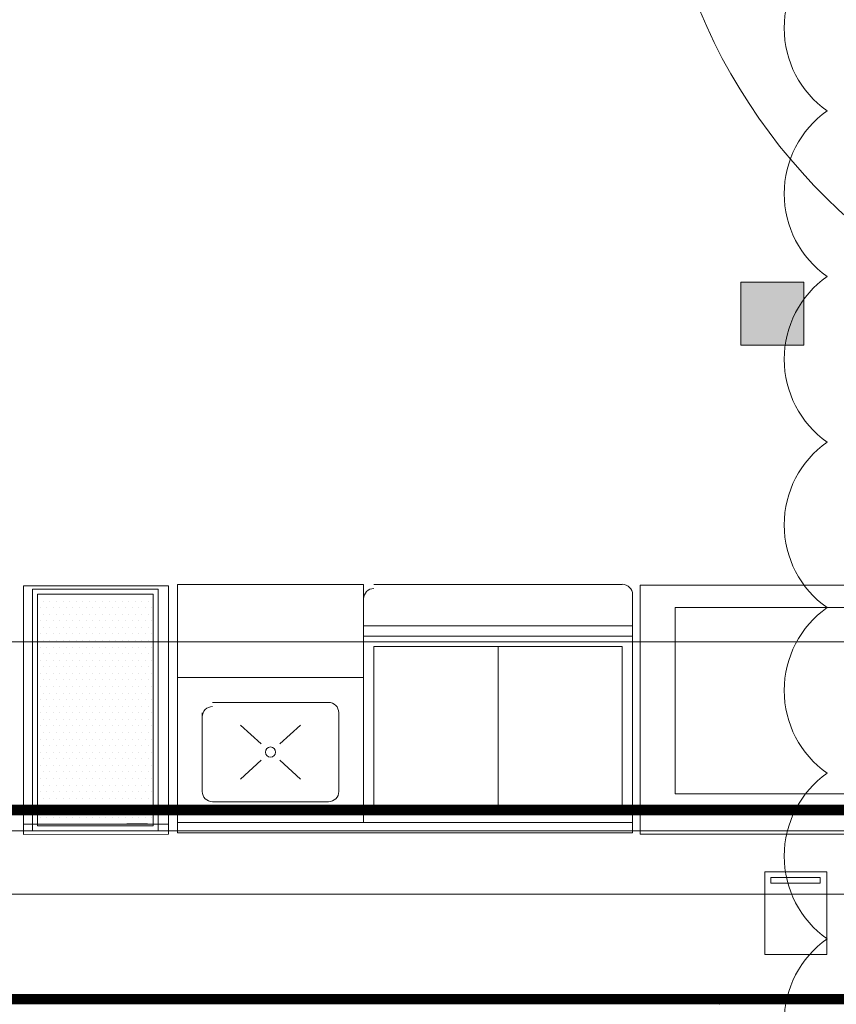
# Model space of a CAD drawing. Header units: millimetres. Extents: x -750 to 72845, y -24282 to 18874.
# Tile 78 of 154: x 57955 to 59928, y 6233 to 8612. Entities that reach past the tile are written whole.
import ezdxf

# ---------------------------------------------------------------- set-up
doc = ezdxf.new("R2010")
doc.units = ezdxf.units.MM
doc.header["$MEASUREMENT"] = 0
doc.linetypes.add('DASHED', pattern=[19.05, 12.7, -6.35])
doc.layers.get('0').update_dxf_attribs({"lineweight": 5})
doc.layers.add('E Floor Lighting', color=5, linetype='DASHED')
doc.layers.add('IRISH HOUSE_HYD AIRPORT_DRAINAGE LAYOUT 1$0$GREY SCALE', color=8, linetype='Continuous')
doc.layers.add('IRISH HOUSE_HYD AIRPORT_DRAINAGE LAYOUT 1$0$GREYSCALE', color=8, linetype='Continuous', lineweight=0)
doc.layers.add('M-MEP-ELPR-EQUIP', color=6, linetype='Continuous', lineweight=20)

# ---------------------------------------------------------------- blocks, each defined once
blk = doc.blocks.new('IRISH HOUSE_HYD AIRPORT_DRAINAGE LAYOUT 1$0$FLOOR PLAN')
at = {"layer": 'IRISH HOUSE_HYD AIRPORT_DRAINAGE LAYOUT 1$0$GREYSCALE', "lineweight": 0, "ltscale": 0.25}
h = blk.add_hatch(color=8, dxfattribs=at)
h.dxf.hatch_style = 1
h.paths.add_polyline_path([(9696.9, 7977.8), (9696.9, 7825.4), (9849.3, 7825.4), (9849.3, 7977.8)])
at = {"layer": 'IRISH HOUSE_HYD AIRPORT_DRAINAGE LAYOUT 1$0$GREYSCALE', "color": 8, "lineweight": 0, "ltscale": 0.25}
for p, q in [((9696.9, 7977.8), (9849.3, 7977.8)), ((9696.9, 7825.4), (9696.9, 7977.8)), ((9849.3, 7977.8), (9849.3, 7825.4)), ((9849.3, 7825.4), (9696.9, 7825.4)), ((9454.1, 7245.5, 0), (10826.4, 7245.5, 0)), ((9454.1, 6643.9, 0), (9454.1, 7245.5, 0)), ((11786.7, 7109), (6410.1, 7109)), ((6410.1, 6702.6), (11786.7, 6702.6)), ((7936.4, 6702.6), (11787.1, 6702.6)), ((10826.4, 6643.9, 0), (9454.1, 6643.9, 0)), ((11787.1, 6245.4), (7936.4, 6245.4))]:
    blk.add_line(p, q, dxfattribs=at)
at = {"layer": 'IRISH HOUSE_HYD AIRPORT_DRAINAGE LAYOUT 1$0$GREYSCALE', "color": 8, "lineweight": 0, "ltscale": 0.5}
for p, q in [((7963.8, 6643.5, -84.4), (7963.8, 7244.3, -84.4)), ((7963.8, 7244.3, 0), (8313.8, 7244.3, 0)), ((8313.8, 6643.8, -84.4), (8313.8, 7244.3, -84.4)), ((8313.8, 6668.5, -84.4), (7963.8, 6668.5, -84.4)), ((8263.8, 6668.8, -84.4), (8213.8, 6668.8, -84.4)), ((8313.8, 6643.8, -84.4), (7963.8, 6643.5, -84.4))]:
    blk.add_line(p, q, dxfattribs=at)
at = {"layer": 'IRISH HOUSE_HYD AIRPORT_DRAINAGE LAYOUT 1$0$GREYSCALE', "color": 8, "lineweight": 0}
for p, q in [((8289.4, 7236.1, -0.5), (7985.4, 7236.1, -0.5)), ((7985.4, 7236.1, -0.5), (7985.4, 6652.1, -0.5)), ((8289.4, 6652.1, -0.5), (8289.4, 7236.1, -0.5)), ((8785.6, 7247.4, 0), (8335.6, 7247.4, 0)), ((8335.6, 7247.4, 0), (8335.6, 6647.4, 0)), ((8785.6, 6672.4, 0), (8785.6, 7247.4, 0)), ((9410.6, 7247.5, 0), (8810.6, 7247.5, 0)), ((9410.6, 7247.5, 0), (8810.6, 7247.5, 0)), ((9410.6, 7247.5, 0), (8810.6, 7247.5, 0)), ((8277.4, 7224.1, -0.5), (7997.4, 7224.1, -0.5)), ((7997.4, 7224.1, -0.5), (7997.4, 6664.1, -0.5)), ((8277.4, 6664.1, -0.5), (8277.4, 7224.1, -0.5)), ((9435.6, 6647.4, 0), (9435.6, 7222.6, 0)), ((9435.6, 7147.5, 0), (8785.6, 7147.5, 0)), ((9435.6, 7122.5, 0), (8785.6, 7122.5, 0)), ((9410.6, 7097.5, 0), (8810.6, 7097.5, 0)), ((8810.6, 6697.4, 0), (8810.6, 7097.5, 0)), ((9110.6, 6697.5, 0), (9110.6, 7097.5, 0)), ((9410.6, 6697.5, 0), (9410.6, 7097.5, 0)), ((8785.6, 7022.5, 0), (8335.6, 7022.4, 0)), ((8700.6, 6962.4, 0), (8420.6, 6962.4, 0)), ((8700.6, 6962.4, 0), (8420.6, 6962.4, 0)), ((8700.6, 6962.4, 0), (8420.6, 6962.4, 0)), ((8395.6, 6937.4, 0), (8395.7, 6747.4, 0)), ((8395.6, 6937.4, 0), (8395.7, 6747.4, 0)), ((8395.6, 6937.4, 0), (8395.7, 6747.4, 0)), ((8725.7, 6747.4, 0), (8725.6, 6937.5, 0)), ((8725.7, 6747.4, 0), (8725.6, 6937.5, 0)), ((8725.7, 6747.4, 0), (8725.6, 6937.5, 0)), ((8538.1, 6862.2, 0), (8488.4, 6907.5, 0)), ((8583.2, 6862.2, 0), (8632.9, 6907.5, 0)), ((8538.1, 6822.6, 0), (8488.4, 6777.3, 0)), ((8583.2, 6822.6, 0), (8632.9, 6777.3, 0)), ((8420.7, 6722.4, 0), (8700.7, 6722.4, 0)), ((8420.7, 6722.4, 0), (8700.7, 6722.4, 0)), ((8420.7, 6722.4, 0), (8700.7, 6722.4, 0)), ((8810.6, 6697.4, 0), (9410.6, 6697.5, 0)), ((7997.4, 6664.1, -0.5), (8277.4, 6664.1, -0.5)), ((9435.6, 6672.4, 0), (8335.6, 6672.4, 0)), ((7985.4, 6652.1, -0.5), (8289.4, 6652.1, -0.5)), ((8335.6, 6647.4, 0), (9435.6, 6647.4, 0)), ((9905.3, 6553, 0.5), (9755.3, 6553, 0.5)), ((9755.3, 6553, 0.5), (9755.3, 6353, 0.5)), ((9905.3, 6353, 0.5), (9905.3, 6553, 0.5)), ((9769.6, 6525.3, 0.5), (9769.6, 6539.5, 0.5)), ((9769.6, 6539.5, 0.5), (9889, 6539.5, 0.5)), ((9889, 6525.3, 0.5), (9769.6, 6525.3, 0.5)), ((9889, 6539.5, 0.5), (9889, 6525.3, 0.5)), ((9755.3, 6353, 0.5), (9905.3, 6353, 0.5)), ((9645.3, 6233.6), (9645, 6233.2))]:
    blk.add_line(p, q, dxfattribs=at)
at = {"layer": 'IRISH HOUSE_HYD AIRPORT_DRAINAGE LAYOUT 1$0$GREYSCALE', "color": 8, "linetype": 'Continuous', "lineweight": 0}
for p, q in [((8003.8, 7223, -0.5), (8003.8, 7223, -0.5)), ((8011.7, 7207.1, -0.5), (8011.7, 7207.1, -0.5)), ((8019.6, 7223, -0.5), (8019.6, 7223, -0.5)), ((8027.6, 7207.1, -0.5), (8027.6, 7207.1, -0.5)), ((8035.5, 7223, -0.5), (8035.5, 7223, -0.5)), ((8043.5, 7207.1, -0.5), (8043.5, 7207.1, -0.5)), ((8051.4, 7223, -0.5), (8051.4, 7223, -0.5)), ((8059.3, 7207.1, -0.5), (8059.3, 7207.1, -0.5)), ((8067.3, 7223, -0.5), (8067.3, 7223, -0.5)), ((8075.2, 7207.1, -0.5), (8075.2, 7207.1, -0.5)), ((8083.1, 7223, -0.5), (8083.1, 7223, -0.5)), ((8091.1, 7207.1, -0.5), (8091.1, 7207.1, -0.5)), ((8099, 7223, -0.5), (8099, 7223, -0.5)), ((8107, 7207.1, -0.5), (8107, 7207.1, -0.5)), ((8114.9, 7223, -0.5), (8114.9, 7223, -0.5)), ((8122.8, 7207.1, -0.5), (8122.8, 7207.1, -0.5)), ((8130.8, 7223, -0.5), (8130.8, 7223, -0.5)), ((8138.7, 7207.1, -0.5), (8138.7, 7207.1, -0.5)), ((8146.6, 7223, -0.5), (8146.6, 7223, -0.5)), ((8154.6, 7207.1, -0.5), (8154.6, 7207.1, -0.5)), ((8162.5, 7223, -0.5), (8162.5, 7223, -0.5)), ((8170.5, 7207.1, -0.5), (8170.5, 7207.1, -0.5)), ((8178.4, 7223, -0.5), (8178.4, 7223, -0.5)), ((8186.3, 7207.1, -0.5), (8186.3, 7207.1, -0.5)), ((8194.3, 7223, -0.5), (8194.3, 7223, -0.5)), ((8202.2, 7207.1, -0.5), (8202.2, 7207.1, -0.5)), ((8210.1, 7223, -0.5), (8210.1, 7223, -0.5)), ((8218.1, 7207.1, -0.5), (8218.1, 7207.1, -0.5)), ((8226, 7223, -0.5), (8226, 7223, -0.5)), ((8234, 7207.1, -0.5), (8234, 7207.1, -0.5)), ((8241.9, 7223, -0.5), (8241.9, 7223, -0.5)), ((8249.8, 7207.1, -0.5), (8249.8, 7207.1, -0.5)), ((8257.8, 7223, -0.5), (8257.8, 7223, -0.5)), ((8265.7, 7207.1, -0.5), (8265.7, 7207.1, -0.5)), ((8273.6, 7223, -0.5), (8273.6, 7223, -0.5)), ((8003.8, 7191.2, -0.5), (8003.8, 7191.2, -0.5)), ((8019.6, 7191.2, -0.5), (8019.6, 7191.2, -0.5)), ((8035.5, 7191.2, -0.5), (8035.5, 7191.2, -0.5)), ((8051.4, 7191.2, -0.5), (8051.4, 7191.2, -0.5)), ((8067.3, 7191.2, -0.5), (8067.3, 7191.2, -0.5)), ((8083.1, 7191.2, -0.5), (8083.1, 7191.2, -0.5)), ((8099, 7191.2, -0.5), (8099, 7191.2, -0.5)), ((8114.9, 7191.2, -0.5), (8114.9, 7191.2, -0.5)), ((8130.8, 7191.2, -0.5), (8130.8, 7191.2, -0.5)), ((8146.6, 7191.2, -0.5), (8146.6, 7191.2, -0.5)), ((8162.5, 7191.2, -0.5), (8162.5, 7191.2, -0.5)), ((8178.4, 7191.2, -0.5), (8178.4, 7191.2, -0.5)), ((8194.3, 7191.2, -0.5), (8194.3, 7191.2, -0.5)), ((8210.1, 7191.2, -0.5), (8210.1, 7191.2, -0.5)), ((8226, 7191.2, -0.5), (8226, 7191.2, -0.5)), ((8241.9, 7191.2, -0.5), (8241.9, 7191.2, -0.5)), ((8257.8, 7191.2, -0.5), (8257.8, 7191.2, -0.5)), ((8273.6, 7191.2, -0.5), (8273.6, 7191.2, -0.5)), ((8003.8, 7159.5, -0.5), (8003.8, 7159.5, -0.5)), ((8011.7, 7175.3, -0.5), (8011.7, 7175.3, -0.5)), ((8019.6, 7159.5, -0.5), (8019.6, 7159.5, -0.5)), ((8027.6, 7175.3, -0.5), (8027.6, 7175.3, -0.5)), ((8035.5, 7159.5, -0.5), (8035.5, 7159.5, -0.5)), ((8043.5, 7175.3, -0.5), (8043.5, 7175.3, -0.5)), ((8051.4, 7159.5, -0.5), (8051.4, 7159.5, -0.5)), ((8059.3, 7175.3, -0.5), (8059.3, 7175.3, -0.5)), ((8067.3, 7159.5, -0.5), (8067.3, 7159.5, -0.5)), ((8075.2, 7175.3, -0.5), (8075.2, 7175.3, -0.5)), ((8083.1, 7159.5, -0.5), (8083.1, 7159.5, -0.5)), ((8091.1, 7175.3, -0.5), (8091.1, 7175.3, -0.5)), ((8099, 7159.5, -0.5), (8099, 7159.5, -0.5)), ((8107, 7175.3, -0.5), (8107, 7175.3, -0.5)), ((8114.9, 7159.5, -0.5), (8114.9, 7159.5, -0.5)), ((8122.8, 7175.3, -0.5), (8122.8, 7175.3, -0.5)), ((8130.8, 7159.5, -0.5), (8130.8, 7159.5, -0.5)), ((8138.7, 7175.3, -0.5), (8138.7, 7175.3, -0.5)), ((8146.6, 7159.5, -0.5), (8146.6, 7159.5, -0.5)), ((8154.6, 7175.3, -0.5), (8154.6, 7175.3, -0.5)), ((8162.5, 7159.5, -0.5), (8162.5, 7159.5, -0.5)), ((8170.5, 7175.3, -0.5), (8170.5, 7175.3, -0.5)), ((8178.4, 7159.5, -0.5), (8178.4, 7159.5, -0.5)), ((8186.3, 7175.3, -0.5), (8186.3, 7175.3, -0.5)), ((8194.3, 7159.5, -0.5), (8194.3, 7159.5, -0.5)), ((8202.2, 7175.3, -0.5), (8202.2, 7175.3, -0.5)), ((8210.1, 7159.5, -0.5), (8210.1, 7159.5, -0.5)), ((8218.1, 7175.3, -0.5), (8218.1, 7175.3, -0.5)), ((8226, 7159.5, -0.5), (8226, 7159.5, -0.5)), ((8234, 7175.3, -0.5), (8234, 7175.3, -0.5)), ((8241.9, 7159.5, -0.5), (8241.9, 7159.5, -0.5)), ((8249.8, 7175.3, -0.5), (8249.8, 7175.3, -0.5)), ((8257.8, 7159.5, -0.5), (8257.8, 7159.5, -0.5)), ((8265.7, 7175.3, -0.5), (8265.7, 7175.3, -0.5)), ((8273.6, 7159.5, -0.5), (8273.6, 7159.5, -0.5)), ((8011.7, 7143.6, -0.5), (8011.7, 7143.6, -0.5)), ((8027.6, 7143.6, -0.5), (8027.6, 7143.6, -0.5)), ((8043.5, 7143.6, -0.5), (8043.5, 7143.6, -0.5)), ((8059.3, 7143.6, -0.5), (8059.3, 7143.6, -0.5)), ((8075.2, 7143.6, -0.5), (8075.2, 7143.6, -0.5)), ((8091.1, 7143.6, -0.5), (8091.1, 7143.6, -0.5)), ((8107, 7143.6, -0.5), (8107, 7143.6, -0.5)), ((8122.8, 7143.6, -0.5), (8122.8, 7143.6, -0.5)), ((8138.7, 7143.6, -0.5), (8138.7, 7143.6, -0.5)), ((8154.6, 7143.6, -0.5), (8154.6, 7143.6, -0.5)), ((8170.5, 7143.6, -0.5), (8170.5, 7143.6, -0.5)), ((8186.3, 7143.6, -0.5), (8186.3, 7143.6, -0.5)), ((8202.2, 7143.6, -0.5), (8202.2, 7143.6, -0.5)), ((8218.1, 7143.6, -0.5), (8218.1, 7143.6, -0.5)), ((8234, 7143.6, -0.5), (8234, 7143.6, -0.5)), ((8249.8, 7143.6, -0.5), (8249.8, 7143.6, -0.5)), ((8265.7, 7143.6, -0.5), (8265.7, 7143.6, -0.5)), ((8003.8, 7127.7, -0.5), (8003.8, 7127.7, -0.5)), ((8011.7, 7111.8, -0.5), (8011.7, 7111.8, -0.5)), ((8019.6, 7127.7, -0.5), (8019.6, 7127.7, -0.5)), ((8027.6, 7111.8, -0.5), (8027.6, 7111.8, -0.5)), ((8035.5, 7127.7, -0.5), (8035.5, 7127.7, -0.5)), ((8043.5, 7111.8, -0.5), (8043.5, 7111.8, -0.5)), ((8051.4, 7127.7, -0.5), (8051.4, 7127.7, -0.5)), ((8059.3, 7111.8, -0.5), (8059.3, 7111.8, -0.5)), ((8067.3, 7127.7, -0.5), (8067.3, 7127.7, -0.5)), ((8075.2, 7111.8, -0.5), (8075.2, 7111.8, -0.5)), ((8083.1, 7127.7, -0.5), (8083.1, 7127.7, -0.5)), ((8091.1, 7111.8, -0.5), (8091.1, 7111.8, -0.5)), ((8099, 7127.7, -0.5), (8099, 7127.7, -0.5)), ((8107, 7111.8, -0.5), (8107, 7111.8, -0.5)), ((8114.9, 7127.7, -0.5), (8114.9, 7127.7, -0.5)), ((8122.8, 7111.8, -0.5), (8122.8, 7111.8, -0.5)), ((8130.8, 7127.7, -0.5), (8130.8, 7127.7, -0.5)), ((8138.7, 7111.8, -0.5), (8138.7, 7111.8, -0.5)), ((8146.6, 7127.7, -0.5), (8146.6, 7127.7, -0.5)), ((8154.6, 7111.8, -0.5), (8154.6, 7111.8, -0.5)), ((8162.5, 7127.7, -0.5), (8162.5, 7127.7, -0.5)), ((8170.5, 7111.8, -0.5), (8170.5, 7111.8, -0.5)), ((8178.4, 7127.7, -0.5), (8178.4, 7127.7, -0.5)), ((8186.3, 7111.8, -0.5), (8186.3, 7111.8, -0.5)), ((8194.3, 7127.7, -0.5), (8194.3, 7127.7, -0.5)), ((8202.2, 7111.8, -0.5), (8202.2, 7111.8, -0.5)), ((8210.1, 7127.7, -0.5), (8210.1, 7127.7, -0.5)), ((8218.1, 7111.8, -0.5), (8218.1, 7111.8, -0.5)), ((8226, 7127.7, -0.5), (8226, 7127.7, -0.5)), ((8234, 7111.8, -0.5), (8234, 7111.8, -0.5)), ((8241.9, 7127.7, -0.5), (8241.9, 7127.7, -0.5)), ((8249.8, 7111.8, -0.5), (8249.8, 7111.8, -0.5)), ((8257.8, 7127.7, -0.5), (8257.8, 7127.7, -0.5)), ((8265.7, 7111.8, -0.5), (8265.7, 7111.8, -0.5)), ((8273.6, 7127.7, -0.5), (8273.6, 7127.7, -0.5)), ((8003.8, 7096, -0.5), (8003.8, 7096, -0.5)), ((8019.6, 7096, -0.5), (8019.6, 7096, -0.5)), ((8035.5, 7096, -0.5), (8035.5, 7096, -0.5)), ((8051.4, 7096, -0.5), (8051.4, 7096, -0.5)), ((8067.3, 7096, -0.5), (8067.3, 7096, -0.5)), ((8083.1, 7096, -0.5), (8083.1, 7096, -0.5)), ((8099, 7096, -0.5), (8099, 7096, -0.5)), ((8114.9, 7096, -0.5), (8114.9, 7096, -0.5)), ((8130.8, 7096, -0.5), (8130.8, 7096, -0.5)), ((8146.6, 7096, -0.5), (8146.6, 7096, -0.5)), ((8162.5, 7096, -0.5), (8162.5, 7096, -0.5)), ((8178.4, 7096, -0.5), (8178.4, 7096, -0.5)), ((8194.3, 7096, -0.5), (8194.3, 7096, -0.5)), ((8210.1, 7096, -0.5), (8210.1, 7096, -0.5)), ((8226, 7096, -0.5), (8226, 7096, -0.5)), ((8241.9, 7096, -0.5), (8241.9, 7096, -0.5)), ((8257.8, 7096, -0.5), (8257.8, 7096, -0.5)), ((8273.6, 7096, -0.5), (8273.6, 7096, -0.5)), ((8003.8, 7064.2, -0.5), (8003.8, 7064.2, -0.5)), ((8011.7, 7080.1, -0.5), (8011.7, 7080.1, -0.5)), ((8019.6, 7064.2, -0.5), (8019.6, 7064.2, -0.5)), ((8027.6, 7080.1, -0.5), (8027.6, 7080.1, -0.5)), ((8035.5, 7064.2, -0.5), (8035.5, 7064.2, -0.5)), ((8043.5, 7080.1, -0.5), (8043.5, 7080.1, -0.5)), ((8051.4, 7064.2, -0.5), (8051.4, 7064.2, -0.5)), ((8059.3, 7080.1, -0.5), (8059.3, 7080.1, -0.5)), ((8067.3, 7064.2, -0.5), (8067.3, 7064.2, -0.5)), ((8075.2, 7080.1, -0.5), (8075.2, 7080.1, -0.5)), ((8083.1, 7064.2, -0.5), (8083.1, 7064.2, -0.5)), ((8091.1, 7080.1, -0.5), (8091.1, 7080.1, -0.5)), ((8099, 7064.2, -0.5), (8099, 7064.2, -0.5)), ((8107, 7080.1, -0.5), (8107, 7080.1, -0.5)), ((8114.9, 7064.2, -0.5), (8114.9, 7064.2, -0.5)), ((8122.8, 7080.1, -0.5), (8122.8, 7080.1, -0.5)), ((8130.8, 7064.2, -0.5), (8130.8, 7064.2, -0.5)), ((8138.7, 7080.1, -0.5), (8138.7, 7080.1, -0.5)), ((8146.6, 7064.2, -0.5), (8146.6, 7064.2, -0.5)), ((8154.6, 7080.1, -0.5), (8154.6, 7080.1, -0.5)), ((8162.5, 7064.2, -0.5), (8162.5, 7064.2, -0.5)), ((8170.5, 7080.1, -0.5), (8170.5, 7080.1, -0.5)), ((8178.4, 7064.2, -0.5), (8178.4, 7064.2, -0.5)), ((8186.3, 7080.1, -0.5), (8186.3, 7080.1, -0.5)), ((8194.3, 7064.2, -0.5), (8194.3, 7064.2, -0.5)), ((8202.2, 7080.1, -0.5), (8202.2, 7080.1, -0.5)), ((8210.1, 7064.2, -0.5), (8210.1, 7064.2, -0.5)), ((8218.1, 7080.1, -0.5), (8218.1, 7080.1, -0.5)), ((8226, 7064.2, -0.5), (8226, 7064.2, -0.5)), ((8234, 7080.1, -0.5), (8234, 7080.1, -0.5)), ((8241.9, 7064.2, -0.5), (8241.9, 7064.2, -0.5)), ((8249.8, 7080.1, -0.5), (8249.8, 7080.1, -0.5)), ((8257.8, 7064.2, -0.5), (8257.8, 7064.2, -0.5)), ((8265.7, 7080.1, -0.5), (8265.7, 7080.1, -0.5)), ((8273.6, 7064.2, -0.5), (8273.6, 7064.2, -0.5)), ((8011.7, 7048.3, -0.5), (8011.7, 7048.3, -0.5)), ((8027.6, 7048.3, -0.5), (8027.6, 7048.3, -0.5)), ((8043.5, 7048.3, -0.5), (8043.5, 7048.3, -0.5)), ((8059.3, 7048.3, -0.5), (8059.3, 7048.3, -0.5)), ((8075.2, 7048.3, -0.5), (8075.2, 7048.3, -0.5)), ((8091.1, 7048.3, -0.5), (8091.1, 7048.3, -0.5)), ((8107, 7048.3, -0.5), (8107, 7048.3, -0.5)), ((8122.8, 7048.3, -0.5), (8122.8, 7048.3, -0.5)), ((8138.7, 7048.3, -0.5), (8138.7, 7048.3, -0.5)), ((8154.6, 7048.3, -0.5), (8154.6, 7048.3, -0.5)), ((8170.5, 7048.3, -0.5), (8170.5, 7048.3, -0.5)), ((8186.3, 7048.3, -0.5), (8186.3, 7048.3, -0.5)), ((8202.2, 7048.3, -0.5), (8202.2, 7048.3, -0.5)), ((8218.1, 7048.3, -0.5), (8218.1, 7048.3, -0.5)), ((8234, 7048.3, -0.5), (8234, 7048.3, -0.5)), ((8249.8, 7048.3, -0.5), (8249.8, 7048.3, -0.5)), ((8265.7, 7048.3, -0.5), (8265.7, 7048.3, -0.5)), ((8003.8, 7032.5, -0.5), (8003.8, 7032.5, -0.5)), ((8011.7, 7016.6, -0.5), (8011.7, 7016.6, -0.5)), ((8019.6, 7032.5, -0.5), (8019.6, 7032.5, -0.5)), ((8027.6, 7016.6, -0.5), (8027.6, 7016.6, -0.5)), ((8035.5, 7032.5, -0.5), (8035.5, 7032.5, -0.5)), ((8043.5, 7016.6, -0.5), (8043.5, 7016.6, -0.5)), ((8051.4, 7032.5, -0.5), (8051.4, 7032.5, -0.5)), ((8059.3, 7016.6, -0.5), (8059.3, 7016.6, -0.5)), ((8067.3, 7032.5, -0.5), (8067.3, 7032.5, -0.5)), ((8075.2, 7016.6, -0.5), (8075.2, 7016.6, -0.5)), ((8083.1, 7032.5, -0.5), (8083.1, 7032.5, -0.5)), ((8091.1, 7016.6, -0.5), (8091.1, 7016.6, -0.5)), ((8099, 7032.5, -0.5), (8099, 7032.5, -0.5)), ((8107, 7016.6, -0.5), (8107, 7016.6, -0.5)), ((8114.9, 7032.5, -0.5), (8114.9, 7032.5, -0.5)), ((8122.8, 7016.6, -0.5), (8122.8, 7016.6, -0.5)), ((8130.8, 7032.5, -0.5), (8130.8, 7032.5, -0.5)), ((8138.7, 7016.6, -0.5), (8138.7, 7016.6, -0.5)), ((8146.6, 7032.5, -0.5), (8146.6, 7032.5, -0.5)), ((8154.6, 7016.6, -0.5), (8154.6, 7016.6, -0.5)), ((8162.5, 7032.5, -0.5), (8162.5, 7032.5, -0.5)), ((8170.5, 7016.6, -0.5), (8170.5, 7016.6, -0.5)), ((8178.4, 7032.5, -0.5), (8178.4, 7032.5, -0.5)), ((8186.3, 7016.6, -0.5), (8186.3, 7016.6, -0.5)), ((8194.3, 7032.5, -0.5), (8194.3, 7032.5, -0.5)), ((8202.2, 7016.6, -0.5), (8202.2, 7016.6, -0.5)), ((8210.1, 7032.5, -0.5), (8210.1, 7032.5, -0.5)), ((8218.1, 7016.6, -0.5), (8218.1, 7016.6, -0.5)), ((8226, 7032.5, -0.5), (8226, 7032.5, -0.5)), ((8234, 7016.6, -0.5), (8234, 7016.6, -0.5)), ((8241.9, 7032.5, -0.5), (8241.9, 7032.5, -0.5)), ((8249.8, 7016.6, -0.5), (8249.8, 7016.6, -0.5)), ((8257.8, 7032.5, -0.5), (8257.8, 7032.5, -0.5)), ((8265.7, 7016.6, -0.5), (8265.7, 7016.6, -0.5)), ((8273.6, 7032.5, -0.5), (8273.6, 7032.5, -0.5)), ((8003.8, 7000.7, -0.5), (8003.8, 7000.7, -0.5)), ((8019.6, 7000.7, -0.5), (8019.6, 7000.7, -0.5)), ((8035.5, 7000.7, -0.5), (8035.5, 7000.7, -0.5)), ((8051.4, 7000.7, -0.5), (8051.4, 7000.7, -0.5)), ((8067.3, 7000.7, -0.5), (8067.3, 7000.7, -0.5)), ((8083.1, 7000.7, -0.5), (8083.1, 7000.7, -0.5)), ((8099, 7000.7, -0.5), (8099, 7000.7, -0.5)), ((8114.9, 7000.7, -0.5), (8114.9, 7000.7, -0.5)), ((8130.8, 7000.7, -0.5), (8130.8, 7000.7, -0.5)), ((8146.6, 7000.7, -0.5), (8146.6, 7000.7, -0.5)), ((8162.5, 7000.7, -0.5), (8162.5, 7000.7, -0.5)), ((8178.4, 7000.7, -0.5), (8178.4, 7000.7, -0.5)), ((8194.3, 7000.7, -0.5), (8194.3, 7000.7, -0.5)), ((8210.1, 7000.7, -0.5), (8210.1, 7000.7, -0.5)), ((8226, 7000.7, -0.5), (8226, 7000.7, -0.5)), ((8241.9, 7000.7, -0.5), (8241.9, 7000.7, -0.5)), ((8257.8, 7000.7, -0.5), (8257.8, 7000.7, -0.5)), ((8273.6, 7000.7, -0.5), (8273.6, 7000.7, -0.5)), ((8003.8, 6969, -0.5), (8003.8, 6969, -0.5)), ((8011.7, 6984.8, -0.5), (8011.7, 6984.8, -0.5)), ((8019.6, 6969, -0.5), (8019.6, 6969, -0.5)), ((8027.6, 6984.8, -0.5), (8027.6, 6984.8, -0.5)), ((8035.5, 6969, -0.5), (8035.5, 6969, -0.5)), ((8043.5, 6984.8, -0.5), (8043.5, 6984.8, -0.5)), ((8051.4, 6969, -0.5), (8051.4, 6969, -0.5)), ((8059.3, 6984.8, -0.5), (8059.3, 6984.8, -0.5)), ((8067.3, 6969, -0.5), (8067.3, 6969, -0.5)), ((8075.2, 6984.8, -0.5), (8075.2, 6984.8, -0.5)), ((8083.1, 6969, -0.5), (8083.1, 6969, -0.5)), ((8091.1, 6984.8, -0.5), (8091.1, 6984.8, -0.5)), ((8099, 6969, -0.5), (8099, 6969, -0.5)), ((8107, 6984.8, -0.5), (8107, 6984.8, -0.5)), ((8114.9, 6969, -0.5), (8114.9, 6969, -0.5)), ((8122.8, 6984.8, -0.5), (8122.8, 6984.8, -0.5)), ((8130.8, 6969, -0.5), (8130.8, 6969, -0.5)), ((8138.7, 6984.8, -0.5), (8138.7, 6984.8, -0.5)), ((8146.6, 6969, -0.5), (8146.6, 6969, -0.5)), ((8154.6, 6984.8, -0.5), (8154.6, 6984.8, -0.5)), ((8162.5, 6969, -0.5), (8162.5, 6969, -0.5)), ((8170.5, 6984.8, -0.5), (8170.5, 6984.8, -0.5)), ((8178.4, 6969, -0.5), (8178.4, 6969, -0.5)), ((8186.3, 6984.8, -0.5), (8186.3, 6984.8, -0.5)), ((8194.3, 6969, -0.5), (8194.3, 6969, -0.5)), ((8202.2, 6984.8, -0.5), (8202.2, 6984.8, -0.5)), ((8210.1, 6969, -0.5), (8210.1, 6969, -0.5)), ((8218.1, 6984.8, -0.5), (8218.1, 6984.8, -0.5)), ((8226, 6969, -0.5), (8226, 6969, -0.5)), ((8234, 6984.8, -0.5), (8234, 6984.8, -0.5)), ((8241.9, 6969, -0.5), (8241.9, 6969, -0.5)), ((8249.8, 6984.8, -0.5), (8249.8, 6984.8, -0.5)), ((8257.8, 6969, -0.5), (8257.8, 6969, -0.5)), ((8265.7, 6984.8, -0.5), (8265.7, 6984.8, -0.5)), ((8273.6, 6969, -0.5), (8273.6, 6969, -0.5)), ((8011.7, 6953.1, -0.5), (8011.7, 6953.1, -0.5)), ((8027.6, 6953.1, -0.5), (8027.6, 6953.1, -0.5)), ((8043.5, 6953.1, -0.5), (8043.5, 6953.1, -0.5)), ((8059.3, 6953.1, -0.5), (8059.3, 6953.1, -0.5)), ((8075.2, 6953.1, -0.5), (8075.2, 6953.1, -0.5)), ((8091.1, 6953.1, -0.5), (8091.1, 6953.1, -0.5)), ((8107, 6953.1, -0.5), (8107, 6953.1, -0.5)), ((8122.8, 6953.1, -0.5), (8122.8, 6953.1, -0.5)), ((8138.7, 6953.1, -0.5), (8138.7, 6953.1, -0.5)), ((8154.6, 6953.1, -0.5), (8154.6, 6953.1, -0.5)), ((8170.5, 6953.1, -0.5), (8170.5, 6953.1, -0.5)), ((8186.3, 6953.1, -0.5), (8186.3, 6953.1, -0.5)), ((8202.2, 6953.1, -0.5), (8202.2, 6953.1, -0.5)), ((8218.1, 6953.1, -0.5), (8218.1, 6953.1, -0.5)), ((8234, 6953.1, -0.5), (8234, 6953.1, -0.5)), ((8249.8, 6953.1, -0.5), (8249.8, 6953.1, -0.5)), ((8265.7, 6953.1, -0.5), (8265.7, 6953.1, -0.5)), ((8003.8, 6937.2, -0.5), (8003.8, 6937.2, -0.5)), ((8019.6, 6937.2, -0.5), (8019.6, 6937.2, -0.5)), ((8035.5, 6937.2, -0.5), (8035.5, 6937.2, -0.5)), ((8051.4, 6937.2, -0.5), (8051.4, 6937.2, -0.5)), ((8067.3, 6937.2, -0.5), (8067.3, 6937.2, -0.5)), ((8083.1, 6937.2, -0.5), (8083.1, 6937.2, -0.5)), ((8099, 6937.2, -0.5), (8099, 6937.2, -0.5)), ((8114.9, 6937.2, -0.5), (8114.9, 6937.2, -0.5)), ((8130.8, 6937.2, -0.5), (8130.8, 6937.2, -0.5)), ((8146.6, 6937.2, -0.5), (8146.6, 6937.2, -0.5)), ((8162.5, 6937.2, -0.5), (8162.5, 6937.2, -0.5)), ((8178.4, 6937.2, -0.5), (8178.4, 6937.2, -0.5)), ((8194.3, 6937.2, -0.5), (8194.3, 6937.2, -0.5)), ((8210.1, 6937.2, -0.5), (8210.1, 6937.2, -0.5)), ((8226, 6937.2, -0.5), (8226, 6937.2, -0.5)), ((8241.9, 6937.2, -0.5), (8241.9, 6937.2, -0.5)), ((8257.8, 6937.2, -0.5), (8257.8, 6937.2, -0.5)), ((8273.6, 6937.2, -0.5), (8273.6, 6937.2, -0.5)), ((8003.8, 6905.5, -0.5), (8003.8, 6905.5, -0.5)), ((8011.7, 6921.3, -0.5), (8011.7, 6921.3, -0.5)), ((8019.6, 6905.5, -0.5), (8019.6, 6905.5, -0.5)), ((8027.6, 6921.3, -0.5), (8027.6, 6921.3, -0.5)), ((8035.5, 6905.5, -0.5), (8035.5, 6905.5, -0.5)), ((8043.5, 6921.3, -0.5), (8043.5, 6921.3, -0.5)), ((8051.4, 6905.5, -0.5), (8051.4, 6905.5, -0.5)), ((8059.3, 6921.3, -0.5), (8059.3, 6921.3, -0.5)), ((8067.3, 6905.5, -0.5), (8067.3, 6905.5, -0.5)), ((8075.2, 6921.3, -0.5), (8075.2, 6921.3, -0.5)), ((8083.1, 6905.5, -0.5), (8083.1, 6905.5, -0.5)), ((8091.1, 6921.3, -0.5), (8091.1, 6921.3, -0.5)), ((8099, 6905.5, -0.5), (8099, 6905.5, -0.5)), ((8107, 6921.3, -0.5), (8107, 6921.3, -0.5)), ((8114.9, 6905.5, -0.5), (8114.9, 6905.5, -0.5)), ((8122.8, 6921.3, -0.5), (8122.8, 6921.3, -0.5)), ((8130.8, 6905.5, -0.5), (8130.8, 6905.5, -0.5)), ((8138.7, 6921.3, -0.5), (8138.7, 6921.3, -0.5)), ((8146.6, 6905.5, -0.5), (8146.6, 6905.5, -0.5)), ((8154.6, 6921.3, -0.5), (8154.6, 6921.3, -0.5)), ((8162.5, 6905.5, -0.5), (8162.5, 6905.5, -0.5)), ((8170.5, 6921.3, -0.5), (8170.5, 6921.3, -0.5)), ((8178.4, 6905.5, -0.5), (8178.4, 6905.5, -0.5)), ((8186.3, 6921.3, -0.5), (8186.3, 6921.3, -0.5)), ((8194.3, 6905.5, -0.5), (8194.3, 6905.5, -0.5)), ((8202.2, 6921.3, -0.5), (8202.2, 6921.3, -0.5)), ((8210.1, 6905.5, -0.5), (8210.1, 6905.5, -0.5)), ((8218.1, 6921.3, -0.5), (8218.1, 6921.3, -0.5)), ((8226, 6905.5, -0.5), (8226, 6905.5, -0.5)), ((8234, 6921.3, -0.5), (8234, 6921.3, -0.5)), ((8241.9, 6905.5, -0.5), (8241.9, 6905.5, -0.5)), ((8249.8, 6921.3, -0.5), (8249.8, 6921.3, -0.5)), ((8257.8, 6905.5, -0.5), (8257.8, 6905.5, -0.5)), ((8265.7, 6921.3, -0.5), (8265.7, 6921.3, -0.5)), ((8273.6, 6905.5, -0.5), (8273.6, 6905.5, -0.5)), ((8011.7, 6889.6, -0.5), (8011.7, 6889.6, -0.5)), ((8027.6, 6889.6, -0.5), (8027.6, 6889.6, -0.5)), ((8043.5, 6889.6, -0.5), (8043.5, 6889.6, -0.5)), ((8059.3, 6889.6, -0.5), (8059.3, 6889.6, -0.5)), ((8075.2, 6889.6, -0.5), (8075.2, 6889.6, -0.5)), ((8091.1, 6889.6, -0.5), (8091.1, 6889.6, -0.5)), ((8107, 6889.6, -0.5), (8107, 6889.6, -0.5)), ((8122.8, 6889.6, -0.5), (8122.8, 6889.6, -0.5)), ((8138.7, 6889.6, -0.5), (8138.7, 6889.6, -0.5)), ((8154.6, 6889.6, -0.5), (8154.6, 6889.6, -0.5)), ((8170.5, 6889.6, -0.5), (8170.5, 6889.6, -0.5)), ((8186.3, 6889.6, -0.5), (8186.3, 6889.6, -0.5)), ((8202.2, 6889.6, -0.5), (8202.2, 6889.6, -0.5)), ((8218.1, 6889.6, -0.5), (8218.1, 6889.6, -0.5)), ((8234, 6889.6, -0.5), (8234, 6889.6, -0.5)), ((8249.8, 6889.6, -0.5), (8249.8, 6889.6, -0.5)), ((8265.7, 6889.6, -0.5), (8265.7, 6889.6, -0.5)), ((8003.8, 6873.7, -0.5), (8003.8, 6873.7, -0.5)), ((8011.7, 6857.8, -0.5), (8011.7, 6857.8, -0.5)), ((8019.6, 6873.7, -0.5), (8019.6, 6873.7, -0.5)), ((8027.6, 6857.8, -0.5), (8027.6, 6857.8, -0.5)), ((8035.5, 6873.7, -0.5), (8035.5, 6873.7, -0.5)), ((8043.5, 6857.8, -0.5), (8043.5, 6857.8, -0.5)), ((8051.4, 6873.7, -0.5), (8051.4, 6873.7, -0.5)), ((8059.3, 6857.8, -0.5), (8059.3, 6857.8, -0.5)), ((8067.3, 6873.7, -0.5), (8067.3, 6873.7, -0.5)), ((8075.2, 6857.8, -0.5), (8075.2, 6857.8, -0.5)), ((8083.1, 6873.7, -0.5), (8083.1, 6873.7, -0.5)), ((8091.1, 6857.8, -0.5), (8091.1, 6857.8, -0.5)), ((8099, 6873.7, -0.5), (8099, 6873.7, -0.5)), ((8107, 6857.8, -0.5), (8107, 6857.8, -0.5)), ((8114.9, 6873.7, -0.5), (8114.9, 6873.7, -0.5)), ((8122.8, 6857.8, -0.5), (8122.8, 6857.8, -0.5)), ((8130.8, 6873.7, -0.5), (8130.8, 6873.7, -0.5)), ((8138.7, 6857.8, -0.5), (8138.7, 6857.8, -0.5)), ((8146.6, 6873.7, -0.5), (8146.6, 6873.7, -0.5)), ((8154.6, 6857.8, -0.5), (8154.6, 6857.8, -0.5)), ((8162.5, 6873.7, -0.5), (8162.5, 6873.7, -0.5)), ((8170.5, 6857.8, -0.5), (8170.5, 6857.8, -0.5)), ((8178.4, 6873.7, -0.5), (8178.4, 6873.7, -0.5)), ((8186.3, 6857.8, -0.5), (8186.3, 6857.8, -0.5)), ((8194.3, 6873.7, -0.5), (8194.3, 6873.7, -0.5)), ((8202.2, 6857.8, -0.5), (8202.2, 6857.8, -0.5)), ((8210.1, 6873.7, -0.5), (8210.1, 6873.7, -0.5)), ((8218.1, 6857.8, -0.5), (8218.1, 6857.8, -0.5)), ((8226, 6873.7, -0.5), (8226, 6873.7, -0.5)), ((8234, 6857.8, -0.5), (8234, 6857.8, -0.5)), ((8241.9, 6873.7, -0.5), (8241.9, 6873.7, -0.5)), ((8249.8, 6857.8, -0.5), (8249.8, 6857.8, -0.5)), ((8257.8, 6873.7, -0.5), (8257.8, 6873.7, -0.5)), ((8265.7, 6857.8, -0.5), (8265.7, 6857.8, -0.5)), ((8273.6, 6873.7, -0.5), (8273.6, 6873.7, -0.5)), ((8003.8, 6842, -0.5), (8003.8, 6842, -0.5)), ((8019.6, 6842, -0.5), (8019.6, 6842, -0.5)), ((8035.5, 6842, -0.5), (8035.5, 6842, -0.5)), ((8051.4, 6842, -0.5), (8051.4, 6842, -0.5)), ((8067.3, 6842, -0.5), (8067.3, 6842, -0.5)), ((8083.1, 6842, -0.5), (8083.1, 6842, -0.5)), ((8099, 6842, -0.5), (8099, 6842, -0.5)), ((8114.9, 6842, -0.5), (8114.9, 6842, -0.5)), ((8130.8, 6842, -0.5), (8130.8, 6842, -0.5)), ((8146.6, 6842, -0.5), (8146.6, 6842, -0.5)), ((8162.5, 6842, -0.5), (8162.5, 6842, -0.5)), ((8178.4, 6842, -0.5), (8178.4, 6842, -0.5)), ((8194.3, 6842, -0.5), (8194.3, 6842, -0.5)), ((8210.1, 6842, -0.5), (8210.1, 6842, -0.5)), ((8226, 6842, -0.5), (8226, 6842, -0.5)), ((8241.9, 6842, -0.5), (8241.9, 6842, -0.5)), ((8257.8, 6842, -0.5), (8257.8, 6842, -0.5)), ((8273.6, 6842, -0.5), (8273.6, 6842, -0.5)), ((8003.8, 6810.2, -0.5), (8003.8, 6810.2, -0.5)), ((8011.7, 6826.1, -0.5), (8011.7, 6826.1, -0.5)), ((8019.6, 6810.2, -0.5), (8019.6, 6810.2, -0.5)), ((8027.6, 6826.1, -0.5), (8027.6, 6826.1, -0.5)), ((8035.5, 6810.2, -0.5), (8035.5, 6810.2, -0.5)), ((8043.5, 6826.1, -0.5), (8043.5, 6826.1, -0.5)), ((8051.4, 6810.2, -0.5), (8051.4, 6810.2, -0.5)), ((8059.3, 6826.1, -0.5), (8059.3, 6826.1, -0.5)), ((8067.3, 6810.2, -0.5), (8067.3, 6810.2, -0.5)), ((8075.2, 6826.1, -0.5), (8075.2, 6826.1, -0.5)), ((8083.1, 6810.2, -0.5), (8083.1, 6810.2, -0.5)), ((8091.1, 6826.1, -0.5), (8091.1, 6826.1, -0.5)), ((8099, 6810.2, -0.5), (8099, 6810.2, -0.5)), ((8107, 6826.1, -0.5), (8107, 6826.1, -0.5)), ((8114.9, 6810.2, -0.5), (8114.9, 6810.2, -0.5)), ((8122.8, 6826.1, -0.5), (8122.8, 6826.1, -0.5)), ((8130.8, 6810.2, -0.5), (8130.8, 6810.2, -0.5)), ((8138.7, 6826.1, -0.5), (8138.7, 6826.1, -0.5)), ((8146.6, 6810.2, -0.5), (8146.6, 6810.2, -0.5)), ((8154.6, 6826.1, -0.5), (8154.6, 6826.1, -0.5)), ((8162.5, 6810.2, -0.5), (8162.5, 6810.2, -0.5)), ((8170.5, 6826.1, -0.5), (8170.5, 6826.1, -0.5)), ((8178.4, 6810.2, -0.5), (8178.4, 6810.2, -0.5)), ((8186.3, 6826.1, -0.5), (8186.3, 6826.1, -0.5)), ((8194.3, 6810.2, -0.5), (8194.3, 6810.2, -0.5)), ((8202.2, 6826.1, -0.5), (8202.2, 6826.1, -0.5)), ((8210.1, 6810.2, -0.5), (8210.1, 6810.2, -0.5)), ((8218.1, 6826.1, -0.5), (8218.1, 6826.1, -0.5)), ((8226, 6810.2, -0.5), (8226, 6810.2, -0.5)), ((8234, 6826.1, -0.5), (8234, 6826.1, -0.5)), ((8241.9, 6810.2, -0.5), (8241.9, 6810.2, -0.5)), ((8249.8, 6826.1, -0.5), (8249.8, 6826.1, -0.5)), ((8257.8, 6810.2, -0.5), (8257.8, 6810.2, -0.5)), ((8265.7, 6826.1, -0.5), (8265.7, 6826.1, -0.5)), ((8273.6, 6810.2, -0.5), (8273.6, 6810.2, -0.5)), ((8011.7, 6794.3, -0.5), (8011.7, 6794.3, -0.5)), ((8027.6, 6794.3, -0.5), (8027.6, 6794.3, -0.5)), ((8043.5, 6794.3, -0.5), (8043.5, 6794.3, -0.5)), ((8059.3, 6794.3, -0.5), (8059.3, 6794.3, -0.5)), ((8075.2, 6794.3, -0.5), (8075.2, 6794.3, -0.5)), ((8091.1, 6794.3, -0.5), (8091.1, 6794.3, -0.5)), ((8107, 6794.3, -0.5), (8107, 6794.3, -0.5)), ((8122.8, 6794.3, -0.5), (8122.8, 6794.3, -0.5)), ((8138.7, 6794.3, -0.5), (8138.7, 6794.3, -0.5)), ((8154.6, 6794.3, -0.5), (8154.6, 6794.3, -0.5)), ((8170.5, 6794.3, -0.5), (8170.5, 6794.3, -0.5)), ((8186.3, 6794.3, -0.5), (8186.3, 6794.3, -0.5)), ((8202.2, 6794.3, -0.5), (8202.2, 6794.3, -0.5)), ((8218.1, 6794.3, -0.5), (8218.1, 6794.3, -0.5)), ((8234, 6794.3, -0.5), (8234, 6794.3, -0.5)), ((8249.8, 6794.3, -0.5), (8249.8, 6794.3, -0.5)), ((8265.7, 6794.3, -0.5), (8265.7, 6794.3, -0.5)), ((8003.8, 6778.5, -0.5), (8003.8, 6778.5, -0.5)), ((8011.7, 6762.6, -0.5), (8011.7, 6762.6, -0.5)), ((8019.6, 6778.5, -0.5), (8019.6, 6778.5, -0.5)), ((8027.6, 6762.6, -0.5), (8027.6, 6762.6, -0.5)), ((8035.5, 6778.5, -0.5), (8035.5, 6778.5, -0.5)), ((8043.5, 6762.6, -0.5), (8043.5, 6762.6, -0.5)), ((8051.4, 6778.5, -0.5), (8051.4, 6778.5, -0.5)), ((8059.3, 6762.6, -0.5), (8059.3, 6762.6, -0.5)), ((8067.3, 6778.5, -0.5), (8067.3, 6778.5, -0.5)), ((8075.2, 6762.6, -0.5), (8075.2, 6762.6, -0.5)), ((8083.1, 6778.5, -0.5), (8083.1, 6778.5, -0.5)), ((8091.1, 6762.6, -0.5), (8091.1, 6762.6, -0.5)), ((8099, 6778.5, -0.5), (8099, 6778.5, -0.5)), ((8107, 6762.6, -0.5), (8107, 6762.6, -0.5)), ((8114.9, 6778.5, -0.5), (8114.9, 6778.5, -0.5)), ((8122.8, 6762.6, -0.5), (8122.8, 6762.6, -0.5)), ((8130.8, 6778.5, -0.5), (8130.8, 6778.5, -0.5)), ((8138.7, 6762.6, -0.5), (8138.7, 6762.6, -0.5)), ((8146.6, 6778.5, -0.5), (8146.6, 6778.5, -0.5)), ((8154.6, 6762.6, -0.5), (8154.6, 6762.6, -0.5)), ((8162.5, 6778.5, -0.5), (8162.5, 6778.5, -0.5)), ((8170.5, 6762.6, -0.5), (8170.5, 6762.6, -0.5)), ((8178.4, 6778.5, -0.5), (8178.4, 6778.5, -0.5)), ((8186.3, 6762.6, -0.5), (8186.3, 6762.6, -0.5)), ((8194.3, 6778.5, -0.5), (8194.3, 6778.5, -0.5)), ((8202.2, 6762.6, -0.5), (8202.2, 6762.6, -0.5)), ((8210.1, 6778.5, -0.5), (8210.1, 6778.5, -0.5)), ((8218.1, 6762.6, -0.5), (8218.1, 6762.6, -0.5)), ((8226, 6778.5, -0.5), (8226, 6778.5, -0.5)), ((8234, 6762.6, -0.5), (8234, 6762.6, -0.5)), ((8241.9, 6778.5, -0.5), (8241.9, 6778.5, -0.5)), ((8249.8, 6762.6, -0.5), (8249.8, 6762.6, -0.5)), ((8257.8, 6778.5, -0.5), (8257.8, 6778.5, -0.5)), ((8265.7, 6762.6, -0.5), (8265.7, 6762.6, -0.5)), ((8273.6, 6778.5, -0.5), (8273.6, 6778.5, -0.5)), ((8003.8, 6746.7, -0.5), (8003.8, 6746.7, -0.5)), ((8019.6, 6746.7, -0.5), (8019.6, 6746.7, -0.5)), ((8035.5, 6746.7, -0.5), (8035.5, 6746.7, -0.5)), ((8051.4, 6746.7, -0.5), (8051.4, 6746.7, -0.5)), ((8067.3, 6746.7, -0.5), (8067.3, 6746.7, -0.5)), ((8083.1, 6746.7, -0.5), (8083.1, 6746.7, -0.5)), ((8099, 6746.7, -0.5), (8099, 6746.7, -0.5)), ((8114.9, 6746.7, -0.5), (8114.9, 6746.7, -0.5)), ((8130.8, 6746.7, -0.5), (8130.8, 6746.7, -0.5)), ((8146.6, 6746.7, -0.5), (8146.6, 6746.7, -0.5)), ((8162.5, 6746.7, -0.5), (8162.5, 6746.7, -0.5)), ((8178.4, 6746.7, -0.5), (8178.4, 6746.7, -0.5)), ((8194.3, 6746.7, -0.5), (8194.3, 6746.7, -0.5)), ((8210.1, 6746.7, -0.5), (8210.1, 6746.7, -0.5)), ((8226, 6746.7, -0.5), (8226, 6746.7, -0.5)), ((8241.9, 6746.7, -0.5), (8241.9, 6746.7, -0.5)), ((8257.8, 6746.7, -0.5), (8257.8, 6746.7, -0.5)), ((8273.6, 6746.7, -0.5), (8273.6, 6746.7, -0.5)), ((8003.8, 6715, -0.5), (8003.8, 6715, -0.5)), ((8011.7, 6730.8, -0.5), (8011.7, 6730.8, -0.5)), ((8019.6, 6715, -0.5), (8019.6, 6715, -0.5)), ((8027.6, 6730.8, -0.5), (8027.6, 6730.8, -0.5)), ((8035.5, 6715, -0.5), (8035.5, 6715, -0.5)), ((8043.5, 6730.8, -0.5), (8043.5, 6730.8, -0.5)), ((8051.4, 6715, -0.5), (8051.4, 6715, -0.5)), ((8059.3, 6730.8, -0.5), (8059.3, 6730.8, -0.5)), ((8067.3, 6715, -0.5), (8067.3, 6715, -0.5)), ((8075.2, 6730.8, -0.5), (8075.2, 6730.8, -0.5)), ((8083.1, 6715, -0.5), (8083.1, 6715, -0.5)), ((8091.1, 6730.8, -0.5), (8091.1, 6730.8, -0.5)), ((8099, 6715, -0.5), (8099, 6715, -0.5)), ((8107, 6730.8, -0.5), (8107, 6730.8, -0.5)), ((8114.9, 6715, -0.5), (8114.9, 6715, -0.5)), ((8122.8, 6730.8, -0.5), (8122.8, 6730.8, -0.5)), ((8130.8, 6715, -0.5), (8130.8, 6715, -0.5)), ((8138.7, 6730.8, -0.5), (8138.7, 6730.8, -0.5)), ((8146.6, 6715, -0.5), (8146.6, 6715, -0.5)), ((8154.6, 6730.8, -0.5), (8154.6, 6730.8, -0.5)), ((8162.5, 6715, -0.5), (8162.5, 6715, -0.5)), ((8170.5, 6730.8, -0.5), (8170.5, 6730.8, -0.5)), ((8178.4, 6715, -0.5), (8178.4, 6715, -0.5)), ((8186.3, 6730.8, -0.5), (8186.3, 6730.8, -0.5)), ((8194.3, 6715, -0.5), (8194.3, 6715, -0.5)), ((8202.2, 6730.8, -0.5), (8202.2, 6730.8, -0.5)), ((8210.1, 6715, -0.5), (8210.1, 6715, -0.5)), ((8218.1, 6730.8, -0.5), (8218.1, 6730.8, -0.5)), ((8226, 6715, -0.5), (8226, 6715, -0.5)), ((8234, 6730.8, -0.5), (8234, 6730.8, -0.5)), ((8241.9, 6715, -0.5), (8241.9, 6715, -0.5)), ((8249.8, 6730.8, -0.5), (8249.8, 6730.8, -0.5)), ((8257.8, 6715, -0.5), (8257.8, 6715, -0.5)), ((8265.7, 6730.8, -0.5), (8265.7, 6730.8, -0.5)), ((8273.6, 6715, -0.5), (8273.6, 6715, -0.5)), ((8011.7, 6699.1, -0.5), (8011.7, 6699.1, -0.5)), ((8027.6, 6699.1, -0.5), (8027.6, 6699.1, -0.5)), ((8043.5, 6699.1, -0.5), (8043.5, 6699.1, -0.5)), ((8059.3, 6699.1, -0.5), (8059.3, 6699.1, -0.5)), ((8075.2, 6699.1, -0.5), (8075.2, 6699.1, -0.5)), ((8091.1, 6699.1, -0.5), (8091.1, 6699.1, -0.5)), ((8107, 6699.1, -0.5), (8107, 6699.1, -0.5)), ((8122.8, 6699.1, -0.5), (8122.8, 6699.1, -0.5)), ((8138.7, 6699.1, -0.5), (8138.7, 6699.1, -0.5)), ((8154.6, 6699.1, -0.5), (8154.6, 6699.1, -0.5)), ((8170.5, 6699.1, -0.5), (8170.5, 6699.1, -0.5)), ((8186.3, 6699.1, -0.5), (8186.3, 6699.1, -0.5)), ((8202.2, 6699.1, -0.5), (8202.2, 6699.1, -0.5)), ((8218.1, 6699.1, -0.5), (8218.1, 6699.1, -0.5)), ((8234, 6699.1, -0.5), (8234, 6699.1, -0.5)), ((8249.8, 6699.1, -0.5), (8249.8, 6699.1, -0.5)), ((8265.7, 6699.1, -0.5), (8265.7, 6699.1, -0.5)), ((8003.8, 6683.2, -0.5), (8003.8, 6683.2, -0.5)), ((8011.7, 6667.3, -0.5), (8011.7, 6667.3, -0.5)), ((8019.6, 6683.2, -0.5), (8019.6, 6683.2, -0.5)), ((8027.6, 6667.3, -0.5), (8027.6, 6667.3, -0.5)), ((8035.5, 6683.2, -0.5), (8035.5, 6683.2, -0.5)), ((8043.5, 6667.3, -0.5), (8043.5, 6667.3, -0.5)), ((8051.4, 6683.2, -0.5), (8051.4, 6683.2, -0.5)), ((8059.3, 6667.3, -0.5), (8059.3, 6667.3, -0.5)), ((8067.3, 6683.2, -0.5), (8067.3, 6683.2, -0.5)), ((8075.2, 6667.3, -0.5), (8075.2, 6667.3, -0.5)), ((8083.1, 6683.2, -0.5), (8083.1, 6683.2, -0.5)), ((8091.1, 6667.3, -0.5), (8091.1, 6667.3, -0.5)), ((8099, 6683.2, -0.5), (8099, 6683.2, -0.5)), ((8107, 6667.3, -0.5), (8107, 6667.3, -0.5)), ((8114.9, 6683.2, -0.5), (8114.9, 6683.2, -0.5)), ((8122.8, 6667.3, -0.5), (8122.8, 6667.3, -0.5)), ((8130.8, 6683.2, -0.5), (8130.8, 6683.2, -0.5)), ((8138.7, 6667.3, -0.5), (8138.7, 6667.3, -0.5)), ((8146.6, 6683.2, -0.5), (8146.6, 6683.2, -0.5)), ((8154.6, 6667.3, -0.5), (8154.6, 6667.3, -0.5)), ((8162.5, 6683.2, -0.5), (8162.5, 6683.2, -0.5)), ((8170.5, 6667.3, -0.5), (8170.5, 6667.3, -0.5)), ((8178.4, 6683.2, -0.5), (8178.4, 6683.2, -0.5)), ((8186.3, 6667.3, -0.5), (8186.3, 6667.3, -0.5)), ((8194.3, 6683.2, -0.5), (8194.3, 6683.2, -0.5)), ((8202.2, 6667.3, -0.5), (8202.2, 6667.3, -0.5)), ((8210.1, 6683.2, -0.5), (8210.1, 6683.2, -0.5)), ((8218.1, 6667.3, -0.5), (8218.1, 6667.3, -0.5)), ((8226, 6683.2, -0.5), (8226, 6683.2, -0.5)), ((8234, 6667.3, -0.5), (8234, 6667.3, -0.5)), ((8241.9, 6683.2, -0.5), (8241.9, 6683.2, -0.5)), ((8249.8, 6667.3, -0.5), (8249.8, 6667.3, -0.5)), ((8257.8, 6683.2, -0.5), (8257.8, 6683.2, -0.5)), ((8265.7, 6667.3, -0.5), (8265.7, 6667.3, -0.5)), ((8273.6, 6683.2, -0.5), (8273.6, 6683.2, -0.5))]:
    blk.add_line(p, q, dxfattribs=at)
at = {"layer": 'IRISH HOUSE_HYD AIRPORT_DRAINAGE LAYOUT 1$0$GREYSCALE', "color": 8, "lineweight": 0, "ltscale": 5}
for p, q in [((9538.4, 7191.5, 0), (9988.4, 7191.5, 0)), ((9538.4, 6741.5, 0), (9538.4, 7191.5, 0)), ((9988.4, 6741.5, 0), (9538.4, 6741.5, 0))]:
    blk.add_line(p, q, dxfattribs=at)
at = {"layer": 'IRISH HOUSE_HYD AIRPORT_DRAINAGE LAYOUT 1$0$GREYSCALE', "color": 8, "lineweight": 0, "ltscale": 0.2}
for p, q in [((7936.4, 6651.8), (11787.1, 6651.8)), ((11787.1, 6499.4), (7936.4, 6499.4))]:
    blk.add_line(p, q, dxfattribs=at)
at = {"layer": 'IRISH HOUSE_HYD AIRPORT_DRAINAGE LAYOUT 1$0$GREYSCALE', "color": 8, "lineweight": 0}
blk.add_circle((8560.7, 6842.4, 0), 12.3, dxfattribs=at)
at = {"layer": 'IRISH HOUSE_HYD AIRPORT_DRAINAGE LAYOUT 1$0$GREYSCALE', "color": 8, "lineweight": 0, "ltscale": 0.25}
blk.add_arc((10868.2, 9161.9), 1375.7, 198.9773, 311.8836, dxfattribs=at)
at = {"layer": 'IRISH HOUSE_HYD AIRPORT_DRAINAGE LAYOUT 1$0$GREYSCALE', "color": 8, "lineweight": 0}
for centre, start, end in [((8810.6, 7212.5, 0), 90.0033, 180.0033), ((9410.6, 7222.6, 0), 0.0033, 90.0033), ((8420.6, 6927.4, 0), 90.0033, 180.0033), ((8420.6, 6927.4, 0), 90.0033, 180.0033), ((8420.6, 6927.4, 0), 90.0033, 180.0033), ((8700.6, 6937.4, 0), 0.0033, 90.0033), ((8700.6, 6937.4, 0), 0.0033, 90.0033), ((8700.6, 6937.4, 0), 0.0033, 90.0033), ((8420.7, 6747.4, 0), 180.0033, 270.0033), ((8420.7, 6747.4, 0), 180.0033, 270.0033), ((8420.7, 6747.4, 0), 180.0033, 270.0033), ((8700.7, 6747.4, 0), 269.9967, 359.9967)]:
    blk.add_arc(centre, 25, start, end, dxfattribs=at)
blk = doc.blocks.new('IRISH HOUSE_HYD AIRPORT_DRAINAGE LAYOUT 1')
at = {"layer": 'IRISH HOUSE_HYD AIRPORT_DRAINAGE LAYOUT 1$0$GREY SCALE'}
blk.add_blockref('IRISH HOUSE_HYD AIRPORT_DRAINAGE LAYOUT 1$0$FLOOR PLAN', (0, 0), dxfattribs=at)

msp = doc.modelspace()

# ---------------------------------------------------------------- linework, layer by layer
at = {"color": 1}
msp.add_lwpolyline([(59906, 8791.2, 0.520567), (59906, 8391.2, 0.520567), (59906, 7991.2, 0.520567), (59906, 7591.2, 0.520567), (59906, 7191.2, 0.520567), (59906, 6791.2, 0.520567), (59906, 6391.2, 0.520567), (59906, 5991.2, 0.520567)], format="xyb", dxfattribs=at)
at = {"layer": 'E Floor Lighting', "color": 5, "linetype": 'Continuous', "const_width": 25.4}
for points in [[(57303.7, 12178.1), (56389.3, 12178.1, 0.414214), (55322.5, 11111.3), (55322.5, 7312.2, 0.414214), (56389.3, 6245.4), (61766.3, 6245.4)], [(57303.7, 11720.9), (56389.3, 11720.9, 0.414214), (55779.7, 11111.3), (55779.7, 7312.2, 0.414214), (56389.3, 6702.6), (61765.8, 6702.6)]]:
    msp.add_lwpolyline(points, format="xyb", dxfattribs=at)

# ---------------------------------------------------------------- block references
at = {"layer": 'M-MEP-ELPR-EQUIP'}
msp.add_blockref('IRISH HOUSE_HYD AIRPORT_DRAINAGE LAYOUT 1', (50000, 0), dxfattribs=at)

doc.saveas('drawing.dxf')
